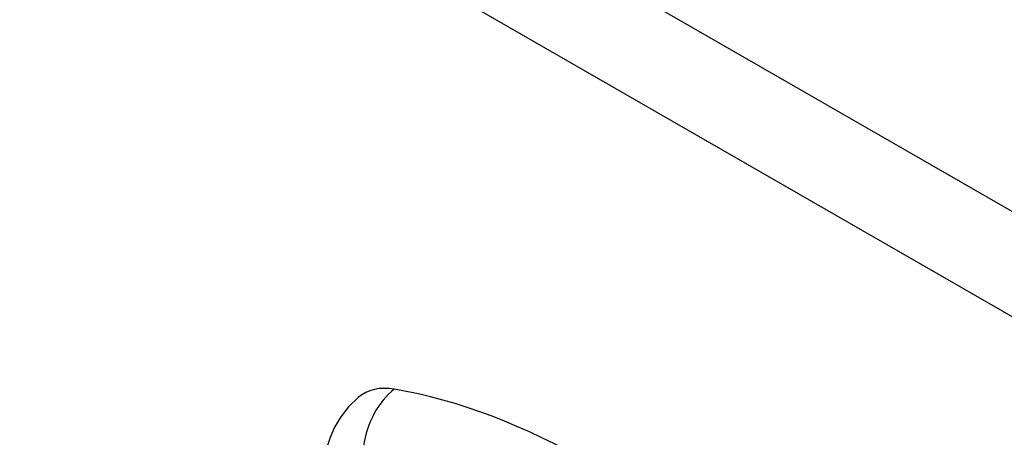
# Model space of a CAD drawing. Header units: inches. Extents: x 11 to 342, y 26 to 169.
# Tile 217 of 218: x 337.13 to 338.639, y 136.338 to 136.978. Entities that reach past the tile are written whole.
import ezdxf

# ---------------------------------------------------------------- set-up
doc = ezdxf.new("R2010")
doc.units = ezdxf.units.IN
doc.header["$MEASUREMENT"] = 0
doc.layers.add('Visible Edges(ANSI)', color=7, linetype='Continuous', lineweight=25)
doc.layers.add('Visible Tangent Edges(ANSI)', color=7, linetype='Continuous', lineweight=25)

msp = doc.modelspace()

# ---------------------------------------------------------------- linework, layer by layer
at = {"layer": 'Visible Edges(ANSI)', "flags": 128}
for points in [[(337.6484, 136.3987), (337.6338, 136.3846), (337.6218, 136.3693), (337.6125, 136.3534), (337.6056, 136.3376)], [(337.6056, 136.3376), (337.5928, 136.2995), (337.5818, 136.2603), (337.5725, 136.22), (337.5649, 136.1787), (337.5591, 136.1365), (337.5549, 136.0935), (337.5525, 136.0496), (337.5516, 136.0051), (337.5524, 135.9598), (337.5549, 135.914), (337.5589, 135.8676), (337.5645, 135.8207), (337.5716, 135.7734), (337.5803, 135.7258), (337.5905, 135.6779), (337.6022, 135.6297)]]:
    msp.add_lwpolyline(points, dxfattribs=at)
at = {"layer": 'Visible Edges(ANSI)'}
for centre, major_axis, start_param, end_param in [((337.7452, 136.251), (-0.0884, 0.1535), 5.835982, 6.382176), ((338.007, 135.2343), (-0.6483, 1.1259), 5.16346, 5.835982)]:
    msp.add_ellipse(centre, major_axis=major_axis, ratio=0.578093, start_param=start_param, end_param=end_param, dxfattribs=at)
at = {"layer": 'Visible Tangent Edges(ANSI)'}
for p, q in [((290.3909, 164.4755), (341.0233, 135.3182)), ((340.9533, 135.197), (290.3209, 164.3542))]:
    msp.add_line(p, q, dxfattribs=at)
msp.add_ellipse((337.7427, 136.3122), major_axis=(-0.02, -0.1164), ratio=0.735728, start_param=3.82822, end_param=4.736579, dxfattribs=at)

doc.saveas('drawing.dxf')
